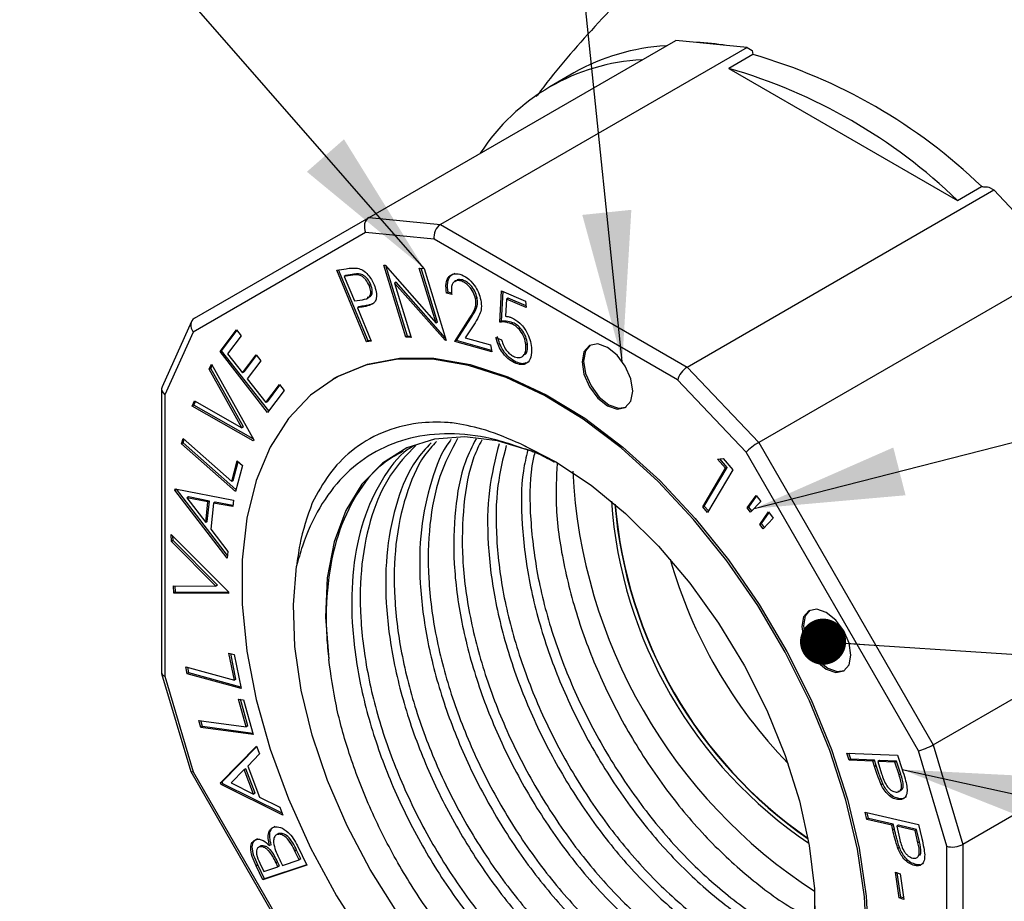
# Model space of a CAD drawing. Header units: millimetres. Extents: x 0 to 420, y 0 to 297.
# Tile 9 of 14: x 341 to 363, y 128 to 147. Entities that reach past the tile are written whole.
import ezdxf

# ---------------------------------------------------------------- set-up
doc = ezdxf.new("R2010")
doc.units = ezdxf.units.MM
doc.dimstyles.new('SLDDIMSTYLE3', dxfattribs={"dimtxt": 0.18, "dimasz": 1.016, "dimexe": 0, "dimexo": 0.0625, "dimgap": 0, "dimtad": 0, "dimtih": 1, "dimtoh": 1, "dimdec": 0, "dimrnd": 1e-09, "dimzin": 0, "dimdsep": 46, "dimtxsty": 'Standard', "dimblk1": 'DOT', "dimblk2": 'DOT', "dimsah": 1, "dimcen": 0.09, "dimadec": 0, "dimazin": 0, "dimtfac": 1.016, "dimtdec": 0, "dimtofl": 0, "dimtmove": 0, "dimatfit": 3, "dimldrblk": 'DOT', "dimfxl": 0, "dimfrac": 2, "dimtolj": 1, "dimtzin": 0, "dimarcsym": 0})
doc.dimstyles.new('SLDDIMSTYLE4', dxfattribs={"dimtxt": 0.18, "dimasz": 3.302, "dimexe": 0, "dimexo": 0.0625, "dimgap": 0, "dimtad": 0, "dimtih": 1, "dimtoh": 1, "dimdec": 0, "dimrnd": 1e-09, "dimzin": 0, "dimdsep": 46, "dimtxsty": 'Standard', "dimsah": 1, "dimcen": 0.09, "dimadec": 0, "dimazin": 0, "dimtfac": 3.302, "dimtdec": 0, "dimtofl": 0, "dimtmove": 0, "dimatfit": 3, "dimfxl": 0, "dimfrac": 2, "dimtolj": 1, "dimtzin": 0, "dimarcsym": 0})

# ---------------------------------------------------------------- blocks, each defined once
blk = doc.blocks.new('_Dot')
at = {"color": 0, "linetype": 'ByBlock', "lineweight": -2}
blk.add_line((-0.5, 0), (-1, 0), dxfattribs=at)
at = {"color": 0, "linetype": 'ByBlock', "const_width": 0.5}
blk.add_lwpolyline([(-0.25, 0, 1), (0.25, 0, 1)], format="xyb", close=True, dxfattribs=at)

msp = doc.modelspace()

# ---------------------------------------------------------------- linework, layer by layer
at = {"color": 7, "linetype": 'Continuous', "lineweight": 25}
for p, q in [((348.62, 142.683), (355.373, 146.581)), ((355.828, 146.536), (355.373, 146.581)), ((356.946, 146.426), (350.193, 142.527)), ((356.491, 146.471), (355.828, 146.536)), ((356.946, 146.426), (356.491, 146.471)), ((356.946, 146.426), (357.058, 146.361)), ((357.058, 146.361), (357.075, 146.269)), ((357.075, 146.269), (356.545, 145.963)), ((356.545, 145.963), (361.58, 143.056)), ((353.131, 145.864), (352.601, 145.558)), ((361.58, 143.056), (362.11, 143.363)), ((362.269, 143.352), (362.381, 143.288)), ((355.628, 139.389), (362.381, 143.288)), ((362.836, 142.808), (362.381, 143.288)), ((344.777, 140.463), (348.62, 142.683)), ((348.62, 142.683), (350.193, 142.527)), ((350.193, 142.527), (355.628, 139.389)), ((348.543, 142.35), (344.75, 140.159)), ((350.051, 142.201), (348.543, 142.35)), ((355.416, 139.104), (350.051, 142.201)), ((348.948, 141.631), (348.973, 141.629)), ((349.434, 140.047), (348.948, 141.631)), ((348.973, 141.629), (350.095, 140.357)), ((349.469, 140.068), (349, 141.598)), ((363.954, 141.627), (357.202, 137.729)), ((347.909, 141.521), (348.115, 141.553)), ((348.564, 139.946), (347.909, 141.521)), ((348.599, 139.966), (347.95, 141.528)), ((348.259, 141.412), (348.076, 141.384)), ((348.111, 141.405), (348.076, 141.384)), ((348.076, 141.384), (348.299, 140.848)), ((348.295, 141.433), (348.111, 141.405)), ((348.295, 141.433), (348.259, 141.412)), ((349.723, 141.569), (349.834, 141.56)), ((350.095, 140.357), (349.723, 141.569)), ((350.13, 140.377), (349.765, 141.565)), ((349.834, 141.56), (350.32, 139.977)), ((348.659, 141.204), (348.624, 141.184)), ((349.219, 141.255), (349.183, 141.235)), ((350.295, 139.979), (349.183, 141.235)), ((349.183, 141.235), (349.551, 140.038)), ((350.304, 140.028), (349.219, 141.255)), ((350.678, 141.306), (350.642, 141.286)), ((350.361, 141.036), (350.326, 141.015)), ((350.44, 140.983), (350.326, 141.015)), ((350.438, 141.014), (350.361, 141.036)), ((351.5, 140.378), (351.539, 141.07)), ((351.535, 140.398), (351.572, 141.056)), ((351.539, 141.07), (352.067, 140.84)), ((348.299, 140.848), (348.476, 140.872)), ((348.398, 140.714), (348.363, 140.694)), ((348.472, 140.726), (348.398, 140.714)), ((348.472, 140.726), (348.437, 140.705)), ((351.001, 140.913), (350.965, 140.892)), ((351.647, 140.887), (351.627, 140.506)), ((351.682, 140.908), (351.647, 140.887)), ((352.081, 140.698), (351.647, 140.887)), ((352.077, 140.736), (351.682, 140.908)), ((352.067, 140.84), (352.081, 140.698)), ((348.437, 140.705), (348.363, 140.694)), ((348.363, 140.694), (348.668, 139.961)), ((344.71, 140.39), (344.062, 138.957)), ((350.13, 140.377), (350.095, 140.357)), ((350.51, 139.952), (350.839, 140.469)), ((350.545, 139.972), (350.874, 140.489)), ((350.954, 140.366), (350.74, 140.03)), ((350.874, 140.489), (350.839, 140.469)), ((351.535, 140.398), (351.5, 140.378)), ((351.789, 140.365), (351.753, 140.344)), ((344.75, 140.159), (344.125, 138.778)), ((345.34, 139.728), (345.704, 140.212)), ((345.375, 139.748), (345.714, 140.198)), ((345.807, 140.079), (345.507, 139.68)), ((345.704, 140.212), (345.807, 140.079)), ((349.469, 140.068), (349.434, 140.047)), ((349.543, 140.062), (349.469, 140.068)), ((348.599, 139.966), (348.564, 139.946)), ((348.668, 139.961), (348.564, 139.946)), ((348.662, 139.975), (348.599, 139.966)), ((349.551, 140.038), (349.434, 140.047)), ((350.315, 139.991), (350.295, 139.979)), ((350.32, 139.977), (350.295, 139.979)), ((350.545, 139.972), (350.51, 139.952)), ((351.322, 139.725), (350.51, 139.952)), ((351.316, 139.757), (350.545, 139.972)), ((350.74, 140.03), (351.292, 139.876)), ((351.292, 139.876), (351.322, 139.725)), ((351.414, 140.041), (351.539, 139.987)), ((352.109, 139.9), (352.073, 139.88)), ((345.375, 139.748), (345.34, 139.728)), ((346.388, 138.39), (345.34, 139.728)), ((346.414, 138.423), (345.375, 139.748)), ((345.507, 139.68), (345.834, 139.262)), ((345.834, 139.262), (346.132, 139.658)), ((345.87, 139.282), (346.143, 139.645)), ((346.132, 139.658), (346.235, 139.527)), ((345.099, 139.339), (345.151, 139.452)), ((345.134, 139.359), (345.165, 139.427)), ((345.151, 139.452), (346.082, 137.789)), ((346.235, 139.527), (345.937, 139.131)), ((351.862, 139.5), (351.826, 139.48)), ((345.134, 139.359), (345.099, 139.339)), ((345.818, 138.053), (345.099, 139.339)), ((345.854, 138.073), (345.134, 139.359)), ((345.87, 139.282), (345.834, 139.262)), ((355.628, 139.389), (357.202, 137.729)), ((345.937, 139.131), (346.348, 138.606)), ((346.348, 138.606), (346.646, 139.002)), ((346.384, 138.626), (346.656, 138.989)), ((346.646, 139.002), (346.75, 138.87)), ((347.866, 139.144), (347.83, 139.123)), ((356.925, 137.512), (355.416, 139.104)), ((344.052, 138.909), (344.052, 132.656)), ((344.125, 138.778), (344.125, 132.583)), ((346.75, 138.87), (346.388, 138.39)), ((344.727, 138.531), (344.779, 138.644)), ((344.762, 138.552), (344.727, 138.531)), ((344.762, 138.552), (344.799, 138.633)), ((346.072, 137.806), (344.762, 138.552)), ((344.779, 138.644), (345.818, 138.053)), ((346.384, 138.626), (346.348, 138.606)), ((346.072, 137.766), (344.727, 138.531)), ((345.854, 138.073), (345.818, 138.053)), ((344.494, 137.698), (344.526, 137.818)), ((344.53, 137.719), (344.494, 137.698)), ((345.68, 136.65), (344.494, 137.698)), ((344.526, 137.818), (345.597, 136.871)), ((344.53, 137.719), (344.55, 137.796)), ((345.691, 136.692), (344.53, 137.719)), ((346.082, 137.789), (346.072, 137.766)), ((351.96, 137.696), (352.71, 137.301)), ((357.202, 137.729), (361.045, 131.072)), ((360.718, 130.941), (356.925, 137.512)), ((345.597, 136.871), (345.718, 137.327)), ((345.632, 136.891), (345.742, 137.305)), ((345.718, 137.327), (345.832, 137.225)), ((356.296, 137.36), (356.416, 137.376)), ((356.468, 137.161), (356.296, 137.36)), ((356.503, 137.181), (356.343, 137.367)), ((356.416, 137.376), (356.631, 137.126)), ((345.832, 137.225), (345.68, 136.65)), ((355.967, 136.31), (356.468, 137.161)), ((356.002, 136.33), (356.503, 137.181)), ((356.631, 137.126), (356.076, 136.184)), ((356.503, 137.181), (356.468, 137.161)), ((345.632, 136.891), (345.597, 136.871)), ((344.346, 136.678), (344.35, 136.71)), ((344.381, 136.698), (344.346, 136.678)), ((345.498, 135.182), (344.346, 136.678)), ((344.35, 136.71), (345.636, 136.459)), ((344.381, 136.698), (344.382, 136.704)), ((345.504, 135.24), (344.381, 136.698)), ((344.642, 136.53), (344.607, 136.509)), ((345.073, 136.42), (344.607, 136.509)), ((344.607, 136.509), (345.024, 135.966)), ((345.108, 136.44), (344.642, 136.53)), ((345.024, 135.966), (345.073, 136.42)), ((345.059, 135.987), (345.108, 136.44)), ((345.108, 136.44), (345.073, 136.42)), ((345.197, 136.394), (345.135, 135.823)), ((345.232, 136.414), (345.197, 136.394)), ((345.62, 136.316), (345.197, 136.394)), ((345.623, 136.343), (345.232, 136.414)), ((345.636, 136.459), (345.62, 136.316)), ((356.95, 136.288), (357.144, 136.564)), ((356.985, 136.308), (357.155, 136.549)), ((357.248, 136.426), (357.023, 136.191)), ((357.144, 136.564), (357.248, 136.426)), ((356.002, 136.33), (355.967, 136.31)), ((356.076, 136.184), (355.967, 136.31)), ((356.097, 136.22), (356.002, 136.33)), ((356.985, 136.308), (356.95, 136.288)), ((357.023, 136.191), (356.95, 136.288)), ((357.051, 136.22), (356.985, 136.308)), ((357.224, 135.926), (357.418, 136.202)), ((357.259, 135.946), (357.429, 136.188)), ((357.418, 136.202), (357.522, 136.064)), ((345.059, 135.987), (345.024, 135.966)), ((357.259, 135.946), (357.224, 135.926)), ((357.325, 135.86), (357.259, 135.946)), ((357.522, 136.064), (357.296, 135.83)), ((345.135, 135.823), (345.514, 135.33)), ((357.296, 135.83), (357.224, 135.926)), ((344.265, 135.706), (345.524, 134.437)), ((344.272, 135.547), (344.265, 135.706)), ((344.307, 135.567), (344.272, 135.547)), ((345.246, 134.565), (344.272, 135.547)), ((344.307, 135.567), (344.303, 135.667)), ((345.281, 134.586), (344.307, 135.567)), ((345.514, 135.33), (345.498, 135.182)), ((361.045, 131.072), (367.798, 134.97)), ((344.316, 134.572), (345.246, 134.565)), ((344.324, 134.413), (344.316, 134.572)), ((344.359, 134.433), (344.324, 134.413)), ((344.359, 134.433), (344.353, 134.571)), ((345.525, 134.426), (344.359, 134.433)), ((345.281, 134.586), (345.246, 134.565)), ((345.524, 134.437), (345.526, 134.406)), ((345.526, 134.406), (344.324, 134.413)), ((345.536, 133.093), (345.651, 133.062)), ((345.656, 132.499), (345.536, 133.093)), ((345.691, 132.519), (345.578, 133.082)), ((345.651, 133.062), (345.802, 132.311)), ((344.585, 132.792), (345.656, 132.499)), ((344.617, 132.636), (344.585, 132.792)), ((344.652, 132.657), (344.627, 132.781)), ((368.449, 132.777), (361.697, 128.879)), ((344.054, 132.641), (344.695, 130.484)), ((344.125, 132.583), (344.75, 130.481)), ((344.652, 132.657), (344.617, 132.636)), ((345.802, 132.311), (344.617, 132.636)), ((345.795, 132.343), (344.652, 132.657)), ((345.691, 132.519), (345.656, 132.499)), ((345.745, 132.08), (345.856, 132.065)), ((345.915, 131.471), (345.745, 132.08)), ((345.95, 131.492), (345.787, 132.074)), ((345.856, 132.065), (346.07, 131.297)), ((344.875, 131.611), (345.915, 131.471)), ((344.919, 131.452), (344.875, 131.611)), ((344.954, 131.472), (344.917, 131.605)), ((344.954, 131.472), (344.919, 131.452)), ((346.07, 131.297), (344.919, 131.452)), ((346.063, 131.323), (344.954, 131.472)), ((345.95, 131.492), (345.915, 131.471)), ((345.353, 130.235), (346.145, 131.046)), ((345.388, 130.256), (346.149, 131.035)), ((346.145, 131.046), (346.209, 130.876)), ((361.045, 131.072), (361.697, 128.879)), ((346.209, 130.876), (345.951, 130.604)), ((359.141, 130.892), (360.258, 130.843)), ((359.193, 130.734), (359.141, 130.892)), ((359.228, 130.754), (359.184, 130.89)), ((359.228, 130.754), (359.193, 130.734)), ((359.748, 130.731), (359.228, 130.754)), ((360.258, 130.843), (360.361, 130.527)), ((361.343, 128.839), (360.718, 130.941)), ((345.874, 130.527), (345.588, 130.232)), ((345.909, 130.547), (345.874, 130.527)), ((346.079, 129.986), (345.874, 130.527)), ((346.114, 130.006), (345.909, 130.547)), ((345.951, 130.604), (346.209, 129.922)), ((359.712, 130.711), (359.193, 130.734)), ((359.748, 130.731), (359.712, 130.711)), ((359.749, 130.598), (359.712, 130.711)), ((359.784, 130.618), (359.748, 130.731)), ((359.784, 130.618), (359.749, 130.598)), ((359.857, 130.726), (359.821, 130.706)), ((359.821, 130.706), (359.906, 130.437)), ((360.201, 130.69), (359.821, 130.706)), ((360.236, 130.71), (359.857, 130.726)), ((360.236, 130.71), (360.201, 130.69)), ((360.292, 130.409), (360.201, 130.69)), ((360.328, 130.429), (360.236, 130.71)), ((344.696, 130.483), (348.518, 123.862)), ((344.75, 130.481), (348.543, 123.91)), ((360.328, 130.429), (360.292, 130.409)), ((345.388, 130.256), (345.353, 130.235)), ((345.368, 130.197), (345.353, 130.235)), ((345.403, 130.217), (345.368, 130.197)), ((346.722, 129.522), (345.368, 130.197)), ((345.403, 130.217), (345.388, 130.256)), ((346.704, 129.569), (345.403, 130.217)), ((345.588, 130.232), (346.079, 129.986)), ((359.933, 130.214), (359.898, 130.193)), ((346.114, 130.006), (346.079, 129.986)), ((346.209, 129.922), (346.655, 129.699)), ((360.318, 129.885), (360.283, 129.865)), ((346.655, 129.699), (346.722, 129.522)), ((359.548, 129.587), (360.721, 129.318)), ((359.583, 129.431), (359.548, 129.587)), ((359.619, 129.451), (359.583, 129.431)), ((359.619, 129.451), (359.59, 129.577)), ((360.164, 129.326), (359.619, 129.451)), ((360.129, 129.306), (359.583, 129.431)), ((360.164, 129.326), (360.129, 129.306)), ((360.154, 129.195), (360.129, 129.306)), ((360.19, 129.215), (360.164, 129.326)), ((360.279, 129.3), (360.244, 129.28)), ((360.244, 129.28), (360.301, 129.016)), ((360.643, 129.189), (360.244, 129.28)), ((360.678, 129.209), (360.279, 129.3)), ((360.721, 129.318), (360.792, 129.008)), ((346.637, 129.12), (346.601, 129.1)), ((360.19, 129.215), (360.154, 129.195)), ((360.678, 129.209), (360.643, 129.189)), ((360.706, 128.913), (360.643, 129.189)), ((360.741, 128.933), (360.678, 129.209)), ((346.243, 128.845), (346.207, 128.825)), ((346.465, 128.874), (346.429, 128.853)), ((347.045, 128.847), (347.253, 128.42)), ((360.299, 128.814), (360.264, 128.793)), ((360.741, 128.933), (360.706, 128.913)), ((361.343, 122.643), (361.343, 128.839)), ((361.697, 128.879), (361.697, 122.603)), ((347.025, 128.754), (346.99, 128.734)), ((347.084, 128.541), (346.99, 128.734)), ((347.119, 128.562), (347.025, 128.754)), ((346.171, 128.429), (346.135, 128.409)), ((346.285, 128.102), (346.135, 128.409)), ((346.32, 128.122), (346.171, 128.429)), ((346.217, 128.465), (346.305, 128.286)), ((347.253, 128.42), (346.285, 128.102)), ((346.305, 128.286), (346.615, 128.387)), ((347.25, 128.427), (346.32, 128.122)), ((346.607, 128.497), (346.572, 128.476)), ((346.615, 128.387), (346.572, 128.476)), ((346.651, 128.408), (346.607, 128.497)), ((346.651, 128.408), (346.615, 128.387)), ((346.67, 128.507), (346.713, 128.419)), ((346.713, 128.419), (347.084, 128.541)), ((347.119, 128.562), (347.084, 128.541)), ((360.665, 128.436), (360.63, 128.415)), ((360.212, 128.271), (360.312, 128.235)), ((360.296, 127.701), (360.212, 128.271)), ((360.331, 127.721), (360.253, 128.256)), ((360.312, 128.235), (360.396, 127.665)), ((346.32, 128.122), (346.285, 128.102)), ((360.331, 127.721), (360.296, 127.701)), ((360.396, 127.665), (360.296, 127.701)), ((360.391, 127.7), (360.331, 127.721))]:
    msp.add_line(p, q, dxfattribs=at)
at = {"color": 7, "linetype": 'Continuous', "lineweight": 25, "flags": 128}
for points in [[(354.426, 138.857), (354.384, 139.128), (354.263, 139.407), (354.082, 139.651), (353.869, 139.823), (353.655, 139.897), (353.474, 139.862), (353.353, 139.723), (353.311, 139.501), (353.353, 139.23), (353.474, 138.951), (353.655, 138.707), (353.869, 138.535), (354.082, 138.461), (354.263, 138.496), (354.384, 138.635), (354.426, 138.857)], [(353.492, 139.872), (353.389, 139.743), (353.346, 139.521), (353.389, 139.25), (353.51, 138.972), (353.691, 138.728), (353.904, 138.555), (354.117, 138.481), (354.28, 138.507)], [(359.584, 126.715), (359.532, 127.723), (359.376, 128.775), (359.119, 129.856), (358.765, 130.95), (358.318, 132.04), (357.787, 133.109), (357.178, 134.142), (356.502, 135.123), (355.768, 136.036), (354.987, 136.868), (354.172, 137.607), (353.334, 138.241), (352.487, 138.76), (351.642, 139.157), (350.814, 139.426), (350.015, 139.562), (349.256, 139.564), (348.549, 139.431), (347.905, 139.166), (347.334, 138.772), (346.844, 138.256), (346.443, 137.625), (346.137, 136.889), (345.93, 136.059), (345.826, 135.147), (345.826, 134.168), (345.93, 133.137), (346.137, 132.068), (346.443, 130.978), (346.844, 129.884), (347.334, 128.802), (347.905, 127.749), (348.549, 126.741)], [(347.866, 139.144), (347.941, 139.186), (348.585, 139.451), (349.291, 139.584), (350.05, 139.582), (350.85, 139.446), (351.678, 139.177), (352.522, 138.78), (353.369, 138.261), (354.207, 137.627), (355.022, 136.889), (355.803, 136.056), (356.537, 135.143), (357.214, 134.163), (357.822, 133.13), (358.354, 132.06), (358.8, 130.97), (359.154, 129.877), (359.411, 128.795), (359.567, 127.743), (359.619, 126.736)], [(352.199, 137.534), (351.449, 137.765), (350.731, 137.854), (350.06, 137.801), (349.451, 137.607), (348.915, 137.275), (348.464, 136.813), (348.107, 136.23), (347.851, 135.538), (347.702, 134.751), (347.661, 133.885), (347.732, 132.957)], [(351.96, 137.696), (352.734, 137.304), (353.508, 136.791), (354.267, 136.168), (354.997, 135.444), (355.685, 134.634), (356.319, 133.752), (356.887, 132.814), (357.378, 131.838), (357.784, 130.84), (358.098, 129.84), (358.313, 128.855), (358.426, 127.904), (358.435, 127.004)], [(349.234, 127.398), (348.648, 128.324), (348.136, 129.292), (347.707, 130.286), (347.37, 131.287), (347.129, 132.277), (346.99, 133.239), (346.955, 134.154), (347.024, 135.006)], [(359.231, 133.049), (359.189, 133.312), (359.072, 133.583), (358.897, 133.819), (358.689, 133.986), (358.482, 134.058), (358.307, 134.024), (358.19, 133.889), (358.148, 133.674), (358.19, 133.411), (358.307, 133.141), (358.482, 132.904), (358.689, 132.737), (358.897, 132.665), (359.072, 132.699), (359.189, 132.834), (359.231, 133.049)], [(358.325, 134.034), (358.225, 133.91), (358.184, 133.694), (358.225, 133.431), (358.342, 133.161), (358.518, 132.924), (358.725, 132.757), (358.932, 132.685), (359.089, 132.71)]]:
    msp.add_lwpolyline(points, dxfattribs=at)
at = {"color": 7, "linetype": 'Continuous', "lineweight": 25}
for centre, radius, start, end in [((355.406, 141.86), 4.606, 93.0565, 119.6037), ((355.535, 140.191), 6.352, 81.3408, 87.355), ((354.852, 141.658), 4.5, 92.8264, 147.1843), ((353.737, 134.672), 12.068, 46.0649, 73.9404), ((353.207, 134.366), 12.068, 46.0649, 73.9404), ((364.813, 137.683), 11.723, 182.8728, 237.0044), ((363.847, 137.126), 9.913, 183.9898, 236.0048), ((363.96, 137.191), 9.96, 184.7126, 235.282), ((363.942, 137.181), 9.933, 184.71, 235.2847), ((365.532, 138.099), 10.694, 195.941, 224.0537)]:
    msp.add_arc(centre, radius, start, end, dxfattribs=at)
for centre, major_axis, ratio, start_param, end_param in [((348.72, 142.452), (-0.054, 0.249), 0.787403, 0.247914, 1.81871), ((350.228, 142.303), (0.077, 0.241), 0.675477, 0.64063, 2.211426), ((344.926, 140.261), (0.189, -0.171), 0.787381, 2.893482, 4.464278), ((355.593, 139.206), (0.156, 0.198), 0.454952, 0.851397, 2.422193), ((344.302, 138.88), (0.247, -0.053), 0.675407, 2.996947, 4.071636), ((357.101, 137.614), (0.202, 0.151), 0.160302, 0.936378, 2.507174), ((344.302, 132.685), (0.249, 0.036), 0.454842, 3.075537, 3.860935), ((360.895, 131.043), (0.231, 0.099), 0.160171, 3.775995, 5.346791), ((344.926, 130.583), (0.231, 0.099), 0.160171, 3.160477, 3.775995), ((361.52, 128.941), (0.249, 0.036), 0.454842, 3.860935, 5.431731)]:
    msp.add_ellipse(centre, major_axis=major_axis, ratio=ratio, start_param=start_param, end_param=end_param, dxfattribs=at)
for points, knots in [([(358.383, 151.125), (358.194, 150.996), (357.473, 150.503), (356.305, 149.544), (354.888, 148.265), (353.59, 146.9), (352.731, 145.922), (352.335, 145.384), (352.304, 145.342)], [0, 0, 0, 0, 0.081114, 0.309403, 0.535638, 0.759602, 0.981037, 1, 1, 1, 1]), ([(362.11, 143.363), (362.123, 143.362), (362.176, 143.358), (362.229, 143.355), (362.269, 143.352)], [0, 0, 0, 0, 0.239247, 1, 1, 1, 1]), ([(348.115, 141.553), (348.16, 141.56), (348.24, 141.573), (348.327, 141.568), (348.365, 141.566)], [0, 0, 0, 0, 0.560279, 1, 1, 1, 1]), ([(348.624, 141.184), (348.601, 141.228), (348.567, 141.294), (348.501, 141.361), (348.397, 141.435), (348.32, 141.422), (348.259, 141.412)], [0, 0, 0, 0, 0.249519, 0.375335, 0.501056, 1, 1, 1, 1]), ([(348.659, 141.204), (348.636, 141.248), (348.602, 141.315), (348.537, 141.382), (348.432, 141.455), (348.356, 141.443), (348.295, 141.433)], [0, 0, 0, 0, 0.249519, 0.375335, 0.501056, 1, 1, 1, 1]), ([(348.365, 141.566), (348.403, 141.554), (348.481, 141.53), (348.591, 141.435), (348.677, 141.319), (348.713, 141.24), (348.731, 141.2)], [0, 0, 0, 0, 0.279793, 0.559426, 0.779512, 1, 1, 1, 1]), ([(350.326, 141.015), (350.317, 141.09), (350.301, 141.241), (350.371, 141.387), (350.482, 141.456), (350.574, 141.44), (350.619, 141.432)], [0, 0, 0, 0, 0.280069, 0.559505, 0.779637, 1, 1, 1, 1]), ([(350.361, 141.036), (350.353, 141.11), (350.337, 141.26), (350.401, 141.407), (350.477, 141.44), (350.508, 141.453)], [0, 0, 0, 0, 0.37573, 0.750611, 1, 1, 1, 1]), ([(350.619, 141.432), (350.675, 141.411), (350.785, 141.368), (350.932, 141.208), (351.037, 141.032), (351.067, 140.919), (351.081, 140.863)], [0, 0, 0, 0, 0.2800152, 0.5592804, 0.7796001, 1, 1, 1, 1]), ([(348.476, 140.872), (348.538, 140.882), (348.616, 140.894), (348.655, 140.988), (348.662, 141.067), (348.639, 141.137), (348.624, 141.184)], [0, 0, 0, 0, 0.499134, 0.624843, 0.750591, 1, 1, 1, 1]), ([(348.582, 140.925), (348.616, 140.931), (348.665, 140.94), (348.69, 141.009), (348.697, 141.087), (348.674, 141.158), (348.659, 141.204)], [0, 0, 0, 0, 0.353287, 0.515602, 0.677966, 1, 1, 1, 1]), ([(348.731, 141.2), (348.75, 141.148), (348.788, 141.044), (348.788, 140.91), (348.752, 140.819), (348.71, 140.787), (348.69, 140.771)], [0, 0, 0, 0, 0.280107, 0.559281, 0.779492, 1, 1, 1, 1]), ([(350.642, 141.286), (350.602, 141.291), (350.52, 141.303), (350.449, 141.222), (350.428, 141.108), (350.436, 141.025), (350.44, 140.983)], [0, 0, 0, 0, 0.27943, 0.558583, 0.77902, 1, 1, 1, 1]), ([(350.678, 141.306), (350.635, 141.315), (350.569, 141.327), (350.535, 141.28), (350.523, 141.263)], [0, 0, 0, 0, 0.647543, 1, 1, 1, 1]), ([(350.965, 140.892), (350.951, 140.942), (350.921, 141.042), (350.829, 141.166), (350.732, 141.252), (350.672, 141.275), (350.642, 141.286)], [0, 0, 0, 0, 0.279209, 0.55904, 0.779388, 1, 1, 1, 1]), ([(351.001, 140.913), (350.986, 140.963), (350.957, 141.063), (350.864, 141.187), (350.767, 141.273), (350.708, 141.295), (350.678, 141.306)], [0, 0, 0, 0, 0.279209, 0.55904, 0.779388, 1, 1, 1, 1]), ([(348.69, 140.771), (348.645, 140.754), (348.564, 140.724), (348.476, 140.711), (348.437, 140.705)], [0, 0, 0, 0, 0.559694, 1, 1, 1, 1]), ([(348.725, 140.792), (348.68, 140.775), (348.599, 140.745), (348.511, 140.732), (348.472, 140.726)], [0, 0, 0, 0, 0.559694, 1, 1, 1, 1]), ([(350.839, 140.469), (350.88, 140.531), (350.938, 140.619), (350.982, 140.767), (350.971, 140.85), (350.965, 140.892)], [0, 0, 0, 0, 0.560636, 0.780427, 1, 1, 1, 1]), ([(350.874, 140.489), (350.916, 140.552), (350.973, 140.639), (351.017, 140.787), (351.006, 140.871), (351.001, 140.913)], [0, 0, 0, 0, 0.560636, 0.780427, 1, 1, 1, 1]), ([(351.081, 140.863), (351.089, 140.802), (351.104, 140.681), (351.048, 140.518), (350.99, 140.424), (350.954, 140.366)], [0, 0, 0, 0, 0.279301, 0.559162, 1, 1, 1, 1]), ([(351.627, 140.506), (351.652, 140.504), (351.698, 140.499), (351.746, 140.48), (351.767, 140.472)], [0, 0, 0, 0, 0.5600411, 1, 1, 1, 1]), ([(351.753, 140.344), (351.703, 140.359), (351.615, 140.387), (351.535, 140.381), (351.5, 140.378)], [0, 0, 0, 0, 0.559338, 1, 1, 1, 1]), ([(351.789, 140.365), (351.739, 140.38), (351.65, 140.407), (351.57, 140.401), (351.535, 140.398)], [0, 0, 0, 0, 0.559338, 1, 1, 1, 1]), ([(352.073, 139.88), (352.064, 139.933), (352.046, 140.04), (351.957, 140.19), (351.853, 140.294), (351.787, 140.327), (351.753, 140.344)], [0, 0, 0, 0, 0.2799037, 0.5590613, 0.7792143, 1, 1, 1, 1]), ([(351.767, 140.472), (351.826, 140.439), (351.944, 140.374), (352.085, 140.185), (352.173, 139.991), (352.19, 139.876), (352.199, 139.819)], [0, 0, 0, 0, 0.279696, 0.559017, 0.779285, 1, 1, 1, 1]), ([(352.109, 139.9), (352.099, 139.953), (352.081, 140.06), (351.992, 140.21), (351.888, 140.314), (351.822, 140.348), (351.789, 140.365)], [0, 0, 0, 0, 0.2799037, 0.5590613, 0.7792143, 1, 1, 1, 1]), ([(351.862, 139.5), (351.81, 139.528), (351.707, 139.584), (351.578, 139.741), (351.489, 139.906), (351.463, 140.01), (351.45, 140.061)], [0, 0, 0, 0, 0.279851, 0.559294, 0.779519, 1, 1, 1, 1]), ([(351.826, 139.48), (351.775, 139.508), (351.672, 139.564), (351.543, 139.72), (351.454, 139.886), (351.427, 139.989), (351.414, 140.041)], [0, 0, 0, 0, 0.279851, 0.559294, 0.779519, 1, 1, 1, 1]), ([(351.539, 139.987), (351.552, 139.942), (351.578, 139.854), (351.656, 139.74), (351.739, 139.659), (351.793, 139.63), (351.82, 139.616)], [0, 0, 0, 0, 0.2801, 0.559191, 0.779589, 1, 1, 1, 1]), ([(351.82, 139.616), (351.864, 139.604), (351.953, 139.58), (352.037, 139.649), (352.079, 139.752), (352.075, 139.837), (352.073, 139.88)], [0, 0, 0, 0, 0.279067, 0.558806, 0.779255, 1, 1, 1, 1]), ([(352.047, 139.666), (352.056, 139.671), (352.089, 139.691), (352.113, 139.775), (352.11, 139.858), (352.109, 139.9)], [0, 0, 0, 0, 0.144567, 0.571996, 1, 1, 1, 1]), ([(352.199, 139.819), (352.2, 139.745), (352.201, 139.596), (352.109, 139.465), (351.974, 139.429), (351.876, 139.463), (351.826, 139.48)], [0, 0, 0, 0, 0.279843, 0.559251, 0.779402, 1, 1, 1, 1]), ([(352.075, 139.481), (352.053, 139.473), (351.991, 139.45), (351.912, 139.481), (351.862, 139.5)], [0, 0, 0, 0, 0.3660162, 1, 1, 1, 1]), ([(350.538, 138.149), (350.481, 138.155), (350.192, 138.184), (349.625, 138.169), (348.892, 137.978), (348.242, 137.584), (347.726, 137.055), (347.487, 136.617), (347.368, 136.397)], [0, 0, 0, 0, 0.041149, 0.206071, 0.420845, 0.635619, 0.81781, 1, 1, 1, 1]), ([(351.96, 137.696), (351.701, 137.807), (351.217, 138.015), (350.754, 138.107), (350.538, 138.149)], [0, 0, 0, 0, 0.534465, 1, 1, 1, 1]), ([(352.199, 137.534), (351.861, 137.651), (351.2, 137.878), (350.269, 137.948), (349.422, 137.831), (348.669, 137.51), (348.029, 137.001), (347.511, 136.314), (347.192, 135.622), (347.065, 135.154), (347.024, 135.006)], [0, 0, 0, 0, 0.139496, 0.27269, 0.405884, 0.537197, 0.670315, 0.803457, 0.937655, 1, 1, 1, 1]), ([(349.985, 137.72), (349.87, 137.596), (349.553, 137.255), (349.22, 136.462), (348.993, 135.404), (348.969, 134.203), (349.136, 132.912), (349.492, 131.572), (350.023, 130.238), (350.707, 128.953), (351.521, 127.76), (352.433, 126.709), (353.409, 125.832), (354.415, 125.162), (355.414, 124.719), (356.361, 124.538), (357.068, 124.546), (357.408, 124.7), (357.5, 124.741)], [0, 0, 0, 0, 0.037952, 0.10529, 0.172466, 0.238733, 0.305876, 0.373231, 0.439644, 0.506483, 0.573904, 0.640685, 0.707144, 0.774516, 0.84162, 0.907892, 0.975104, 1, 1, 1, 1]), ([(350.106, 137.75), (350.015, 137.651), (349.723, 137.332), (349.409, 136.569), (349.18, 135.512), (349.156, 134.311), (349.323, 133.02), (349.679, 131.68), (350.21, 130.346), (350.894, 129.061), (351.708, 127.868), (352.62, 126.817), (353.597, 125.94), (354.602, 125.27), (355.602, 124.826), (356.546, 124.649), (357.22, 124.647), (357.529, 124.783), (357.59, 124.81)], [0, 0, 0, 0, 0.030888, 0.099332, 0.167613, 0.234969, 0.303216, 0.371678, 0.439183, 0.50712, 0.575649, 0.643529, 0.711079, 0.77956, 0.847766, 0.915128, 0.983444, 1, 1, 1, 1]), ([(350.43, 137.794), (350.422, 137.784), (350.218, 137.546), (349.976, 136.885), (349.74, 135.838), (349.718, 134.635), (349.884, 133.344), (350.241, 132.004), (350.771, 130.67), (351.455, 129.385), (352.269, 128.192), (353.181, 127.141), (354.158, 126.265), (355.164, 125.592), (356.16, 125.158), (357.076, 124.955), (357.601, 125.021), (357.847, 125.051)], [0, 0, 0, 0, 0.003136, 0.075484, 0.147659, 0.218856, 0.290996, 0.363362, 0.434716, 0.506528, 0.578966, 0.650716, 0.722119, 0.794505, 0.866601, 0.937805, 1, 1, 1, 1]), ([(350.567, 137.816), (350.427, 137.549), (350.138, 136.997), (349.932, 135.939), (349.904, 134.744), (350.072, 133.451), (350.428, 132.112), (350.958, 130.778), (351.642, 129.493), (352.456, 128.3), (353.368, 127.249), (354.345, 126.373), (355.352, 125.699), (356.346, 125.267), (357.217, 125.069), (357.702, 125.127), (357.906, 125.151)], [0, 0, 0, 0, 0.069107, 0.14262, 0.215137, 0.288615, 0.362323, 0.435, 0.508144, 0.581925, 0.655006, 0.727733, 0.801461, 0.874895, 0.947419, 1, 1, 1, 1]), ([(350.976, 137.809), (350.893, 137.646), (350.664, 137.195), (350.497, 136.261), (350.464, 135.069), (350.633, 133.775), (350.989, 132.437), (351.52, 131.102), (352.203, 129.817), (353.017, 128.624), (353.929, 127.572), (354.906, 126.697), (355.914, 126.022), (356.905, 125.598), (357.643, 125.408), (358.006, 125.442), (358.085, 125.45)], [0, 0, 0, 0, 0.044436, 0.12261, 0.199726, 0.277862, 0.356244, 0.433529, 0.51131, 0.589768, 0.667483, 0.744821, 0.823224, 0.901313, 0.978435, 1, 1, 1, 1]), ([(351.101, 137.781), (351.041, 137.661), (350.837, 137.251), (350.685, 136.367), (350.651, 135.178), (350.82, 133.883), (351.176, 132.545), (351.707, 131.21), (352.391, 129.925), (353.205, 128.732), (354.117, 127.68), (355.093, 126.806), (356.101, 126.128), (357.09, 125.711), (357.767, 125.522), (358.073, 125.545), (358.093, 125.546)], [0, 0, 0, 0, 0.033436, 0.113858, 0.193192, 0.273575, 0.354211, 0.433719, 0.513737, 0.594452, 0.674402, 0.753964, 0.834622, 0.914957, 0.994297, 1, 1, 1, 1]), ([(351.484, 137.695), (351.4, 137.363), (351.23, 136.691), (351.216, 135.498), (351.381, 134.208), (351.738, 132.868), (352.268, 131.534), (352.952, 130.249), (353.766, 129.056), (354.678, 128.005), (355.655, 127.127), (356.659, 126.464), (357.534, 126.054), (358.035, 125.972), (358.223, 125.942)], [0, 0, 0, 0, 0.083557, 0.169177, 0.255929, 0.342955, 0.428763, 0.515121, 0.602232, 0.688517, 0.774383, 0.861432, 0.948132, 1, 1, 1, 1]), ([(349.369, 137.535), (349.215, 137.449), (348.811, 137.224), (348.32, 136.6), (347.905, 135.714), (347.687, 134.645), (347.661, 133.697), (347.716, 133.118), (347.732, 132.957)], [0, 0, 0, 0, 0.1229747, 0.3218841, 0.5236692, 0.7249702, 0.9235456, 1, 1, 1, 1]), ([(349.608, 137.657), (349.566, 137.632), (349.278, 137.46), (348.886, 136.917), (348.465, 136.04), (348.247, 134.969), (348.22, 133.772), (348.388, 132.48), (348.744, 131.14), (349.275, 129.806), (349.958, 128.52), (350.772, 127.328), (351.684, 126.277), (352.661, 125.4), (353.667, 124.729), (354.665, 124.289), (355.616, 124.097), (356.493, 124.15), (357.239, 124.475), (357.711, 124.816), (357.876, 125.099), (357.893, 125.128)], [0, 0, 0, 0, 0.009979, 0.06738, 0.125612, 0.183704, 0.24101, 0.299074, 0.357321, 0.414752, 0.472553, 0.530856, 0.588607, 0.646078, 0.70434, 0.76237, 0.81968, 0.877803, 0.936015, 0.993387, 1, 1, 1, 1]), ([(349.651, 137.664), (349.454, 137.459), (349.053, 137.039), (348.656, 136.142), (348.433, 135.079), (348.408, 133.879), (348.575, 132.588), (348.931, 131.248), (349.462, 129.914), (350.146, 128.628), (350.96, 127.436), (351.871, 126.385), (352.848, 125.508), (353.854, 124.837), (354.852, 124.397), (355.802, 124.208), (356.657, 124.246), (357.124, 124.474), (357.346, 124.582)], [0, 0, 0, 0, 0.060457, 0.123844, 0.187078, 0.249456, 0.31266, 0.376062, 0.438578, 0.501494, 0.564959, 0.627822, 0.69038, 0.753799, 0.816965, 0.879349, 0.942616, 1, 1, 1, 1]), ([(351.641, 137.66), (351.57, 137.374), (351.414, 136.747), (351.404, 135.605), (351.567, 134.316), (351.925, 132.976), (352.455, 131.642), (353.139, 130.357), (353.953, 129.164), (354.865, 128.113), (355.842, 127.234), (356.846, 126.574), (357.668, 126.181), (358.119, 126.104), (358.257, 126.081)], [0, 0, 0, 0, 0.07376, 0.161639, 0.250682, 0.340004, 0.428077, 0.516715, 0.606125, 0.694687, 0.782821, 0.872167, 0.961156, 1, 1, 1, 1]), ([(352.113, 137.554), (352.079, 137.406), (351.963, 136.915), (351.969, 135.926), (352.128, 134.641), (352.486, 133.3), (353.016, 131.966), (353.7, 130.68), (354.514, 129.488), (355.426, 128.436), (356.402, 127.564), (357.396, 126.887), (358.044, 126.633), (358.359, 126.509)], [0, 0, 0, 0, 0.040979, 0.136374, 0.233031, 0.329993, 0.425597, 0.521816, 0.618872, 0.715008, 0.810678, 0.907665, 1, 1, 1, 1]), ([(352.269, 137.508), (352.246, 137.41), (352.145, 136.967), (352.159, 136.033), (352.314, 134.75), (352.673, 133.408), (353.203, 132.074), (353.887, 130.788), (354.701, 129.596), (355.613, 128.543), (356.589, 127.673), (357.529, 127.027), (358.123, 126.792), (358.385, 126.688)], [0, 0, 0, 0, 0.027833, 0.126141, 0.225751, 0.325674, 0.424199, 0.523356, 0.623377, 0.72245, 0.821042, 0.920991, 1, 1, 1, 1]), ([(352.696, 137.297), (352.561, 137.371), (352.395, 137.462), (352.231, 137.523), (352.199, 137.534)], [0, 0, 0, 0, 0.809717, 1, 1, 1, 1]), ([(352.762, 137.264), (352.747, 136.965), (352.71, 136.274), (352.882, 135.069), (353.233, 133.733), (353.765, 132.398), (354.448, 131.112), (355.262, 129.921), (356.175, 128.866), (357.15, 128.004), (357.913, 127.456), (358.333, 127.28), (358.42, 127.243)], [0, 0, 0, 0, 0.084467, 0.1955234, 0.3069292, 0.4167758, 0.5273278, 0.6388424, 0.7492999, 0.859222, 0.970657, 1, 1, 1, 1]), ([(347.368, 136.397), (347.264, 136.1), (347.112, 135.668), (347.045, 135.164), (347.024, 135.006)], [0, 0, 0, 0, 0.686172, 1, 1, 1, 1]), ([(358.438, 127.526), (358.428, 127.207), (358.407, 126.542), (358.184, 125.664), (357.818, 124.895), (357.308, 124.292), (356.671, 123.879), (355.935, 123.665), (355.121, 123.656), (354.256, 123.842), (353.355, 124.222), (352.442, 124.79), (351.54, 125.527), (350.682, 126.417), (349.893, 127.428), (349.199, 128.535), (348.616, 129.695), (348.18, 130.839), (347.876, 131.937), (347.78, 132.617), (347.732, 132.957)], [0, 0, 0, 0, 0.052101, 0.108814, 0.166348, 0.22388, 0.28139, 0.3389, 0.395132, 0.451153, 0.506904, 0.563461, 0.620018, 0.676589, 0.733158, 0.789306, 0.845454, 0.900728, 0.950364, 1, 1, 1, 1]), ([(359.898, 130.193), (359.867, 130.269), (359.812, 130.403), (359.768, 130.538), (359.749, 130.598)], [0, 0, 0, 0, 0.559706, 1, 1, 1, 1]), ([(359.933, 130.214), (359.902, 130.289), (359.847, 130.424), (359.803, 130.559), (359.784, 130.618)], [0, 0, 0, 0, 0.559706, 1, 1, 1, 1]), ([(360.361, 130.527), (360.383, 130.458), (360.424, 130.335), (360.451, 130.214), (360.463, 130.161)], [0, 0, 0, 0, 0.560274, 1, 1, 1, 1]), ([(359.906, 130.437), (359.938, 130.342), (359.976, 130.222), (360.072, 130.107), (360.143, 130.048), (360.195, 130.036), (360.229, 130.029)], [0, 0, 0, 0, 0.499089, 0.624791, 0.750553, 1, 1, 1, 1]), ([(360.229, 130.029), (360.259, 130.034), (360.303, 130.041), (360.337, 130.093), (360.362, 130.198), (360.323, 130.315), (360.292, 130.409)], [0, 0, 0, 0, 0.2495437, 0.3753617, 0.5010401, 1, 1, 1, 1]), ([(360.265, 130.049), (360.294, 130.054), (360.339, 130.062), (360.373, 130.114), (360.397, 130.218), (360.358, 130.335), (360.328, 130.429)], [0, 0, 0, 0, 0.2495437, 0.3753617, 0.5010401, 1, 1, 1, 1]), ([(360.283, 129.865), (360.245, 129.87), (360.169, 129.881), (360.054, 129.964), (359.961, 130.075), (359.919, 130.154), (359.898, 130.193)], [0, 0, 0, 0, 0.280104, 0.55932, 0.779529, 1, 1, 1, 1]), ([(360.318, 129.885), (360.28, 129.89), (360.204, 129.901), (360.089, 129.985), (359.997, 130.095), (359.955, 130.174), (359.933, 130.214)], [0, 0, 0, 0, 0.280104, 0.55932, 0.779529, 1, 1, 1, 1]), ([(360.463, 130.161), (360.467, 130.113), (360.475, 130.017), (360.433, 129.918), (360.365, 129.868), (360.31, 129.866), (360.283, 129.865)], [0, 0, 0, 0, 0.279843, 0.559455, 0.779559, 1, 1, 1, 1]), ([(360.451, 129.934), (360.434, 129.919), (360.398, 129.886), (360.346, 129.885), (360.318, 129.885)], [0, 0, 0, 0, 0.463189, 1, 1, 1, 1]), ([(346.429, 128.853), (346.417, 128.906), (346.392, 129.011), (346.403, 129.14), (346.449, 129.226), (346.497, 129.249), (346.521, 129.261)], [0, 0, 0, 0, 0.280603, 0.559838, 0.779901, 1, 1, 1, 1]), ([(346.465, 128.874), (346.452, 128.926), (346.427, 129.032), (346.438, 129.161), (346.484, 129.246), (346.532, 129.27), (346.556, 129.281)], [0, 0, 0, 0, 0.280603, 0.559838, 0.779901, 1, 1, 1, 1]), ([(346.521, 129.261), (346.569, 129.266), (346.666, 129.276), (346.829, 129.164), (346.958, 129.012), (347.016, 128.902), (347.045, 128.847)], [0, 0, 0, 0, 0.279076, 0.5585899, 0.7790162, 1, 1, 1, 1]), ([(346.171, 128.429), (346.139, 128.496), (346.076, 128.63), (346.037, 128.822), (346.075, 128.957), (346.134, 128.99), (346.164, 129.007)], [0, 0, 0, 0, 0.281347, 0.560092, 0.779975, 1, 1, 1, 1]), ([(346.601, 129.1), (346.58, 129.088), (346.536, 129.063), (346.507, 128.951), (346.532, 128.849), (346.547, 128.787)], [0, 0, 0, 0, 0.28017, 0.560581, 1, 1, 1, 1]), ([(346.99, 128.734), (346.963, 128.788), (346.91, 128.896), (346.806, 129.034), (346.69, 129.107), (346.631, 129.102), (346.601, 129.1)], [0, 0, 0, 0, 0.281603, 0.560601, 0.780487, 1, 1, 1, 1]), ([(347.025, 128.754), (346.999, 128.809), (346.945, 128.917), (346.842, 129.055), (346.726, 129.128), (346.666, 129.123), (346.637, 129.12)], [0, 0, 0, 0, 0.281603, 0.560601, 0.780487, 1, 1, 1, 1]), ([(360.264, 128.793), (360.24, 128.869), (360.197, 129.003), (360.168, 129.136), (360.154, 129.195)], [0, 0, 0, 0, 0.559699, 1, 1, 1, 1]), ([(360.299, 128.814), (360.275, 128.889), (360.233, 129.024), (360.203, 129.157), (360.19, 129.215)], [0, 0, 0, 0, 0.559699, 1, 1, 1, 1]), ([(360.301, 129.016), (360.323, 128.922), (360.35, 128.804), (360.437, 128.68), (360.504, 128.611), (360.558, 128.59), (360.594, 128.576)], [0, 0, 0, 0, 0.499097, 0.624817, 0.750558, 1, 1, 1, 1]), ([(360.792, 129.008), (360.808, 128.94), (360.835, 128.819), (360.85, 128.703), (360.856, 128.651)], [0, 0, 0, 0, 0.560296, 1, 1, 1, 1]), ([(346.135, 128.409), (346.103, 128.476), (346.04, 128.609), (346.001, 128.801), (346.04, 128.936), (346.099, 128.97), (346.128, 128.986)], [0, 0, 0, 0, 0.281347, 0.560092, 0.779975, 1, 1, 1, 1]), ([(346.128, 128.986), (346.153, 128.991), (346.203, 129), (346.31, 128.964), (346.384, 128.895), (346.429, 128.853)], [0, 0, 0, 0, 0.280681, 0.561232, 1, 1, 1, 1]), ([(346.207, 128.825), (346.191, 128.817), (346.159, 128.801), (346.137, 128.741), (346.143, 128.626), (346.187, 128.532), (346.217, 128.465)], [0, 0, 0, 0, 0.186968, 0.373379, 0.560152, 1, 1, 1, 1]), ([(346.572, 128.476), (346.525, 128.571), (346.467, 128.69), (346.361, 128.786), (346.288, 128.83), (346.239, 128.827), (346.207, 128.825)], [0, 0, 0, 0, 0.499315, 0.625011, 0.750814, 1, 1, 1, 1]), ([(346.607, 128.497), (346.56, 128.592), (346.502, 128.71), (346.397, 128.807), (346.323, 128.851), (346.275, 128.847), (346.243, 128.845)], [0, 0, 0, 0, 0.499315, 0.625011, 0.750814, 1, 1, 1, 1]), ([(346.547, 128.787), (346.568, 128.734), (346.605, 128.64), (346.65, 128.548), (346.67, 128.507)], [0, 0, 0, 0, 0.559674, 1, 1, 1, 1]), ([(360.63, 128.415), (360.591, 128.428), (360.512, 128.453), (360.401, 128.552), (360.317, 128.672), (360.281, 128.753), (360.264, 128.793)], [0, 0, 0, 0, 0.280082, 0.559306, 0.779494, 1, 1, 1, 1]), ([(360.665, 128.436), (360.626, 128.448), (360.547, 128.473), (360.436, 128.573), (360.352, 128.693), (360.317, 128.773), (360.299, 128.814)], [0, 0, 0, 0, 0.280082, 0.559306, 0.779494, 1, 1, 1, 1]), ([(360.594, 128.576), (360.618, 128.574), (360.666, 128.57), (360.718, 128.61), (360.751, 128.719), (360.724, 128.833), (360.706, 128.913)], [0, 0, 0, 0, 0.186754, 0.373463, 0.559983, 1, 1, 1, 1]), ([(360.746, 128.635), (360.746, 128.635), (360.764, 128.648), (360.782, 128.746), (360.758, 128.856), (360.741, 128.933)], [0, 0, 0, 0, 0.015172, 0.308354, 1, 1, 1, 1]), ([(360.856, 128.651), (360.855, 128.607), (360.851, 128.517), (360.796, 128.435), (360.718, 128.402), (360.659, 128.411), (360.63, 128.415)], [0, 0, 0, 0, 0.279822, 0.559451, 0.779502, 1, 1, 1, 1]), ([(360.764, 128.435), (360.759, 128.433), (360.732, 128.421), (360.696, 128.429), (360.665, 128.436)], [0, 0, 0, 0, 0.1578198, 1, 1, 1, 1])]:
    msp.add_open_spline(points, degree=3, knots=knots, dxfattribs=at)

# ---------------------------------------------------------------- leaders
at = {"color": 7, "linetype": 'Continuous', "lineweight": 0}
for points, dimstyle in [([(354.197, 139.51), (352.691, 154.025)], 'SLDDIMSTYLE4'), ([(349.834, 141.56), (340.928, 151.745)], 'SLDDIMSTYLE4'), ([(357.101, 136.272), (394.333, 145.818)], 'SLDDIMSTYLE4'), ([(358.618, 133.343), (386.278, 131.533)], 'SLDDIMSTYLE3'), ([(360.361, 130.527), (388.558, 124.39)], 'SLDDIMSTYLE4')]:
    msp.add_leader(points, dimstyle=dimstyle, dxfattribs=at)

doc.saveas('drawing.dxf')
